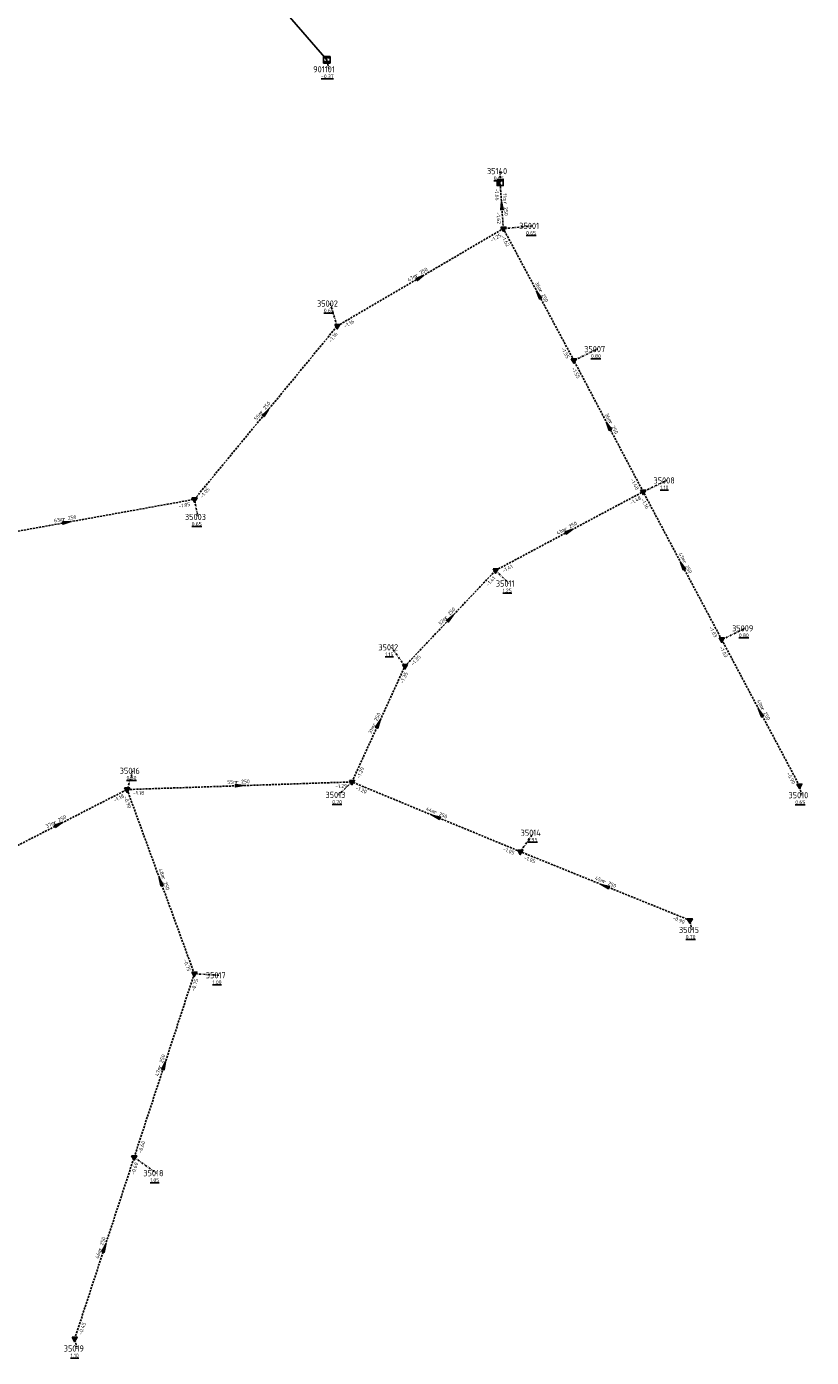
# Model space of a CAD drawing. Extents: x 188323 to 208361, y 565368 to 574910.
# Tile 37 of 256: x 200323 to 200514, y 567126 to 567449. Entities that reach past the tile are written whole.
import ezdxf

# ---------------------------------------------------------------- set-up
doc = ezdxf.new("R2010")
doc.units = 0
doc.linetypes.add('DASHDOT', pattern=[1, 0.5, -0.25, 0, -0.25])
doc.linetypes.add('DASHED', pattern=[0.75, 0.5, -0.25])
doc.layers.get('0').update_dxf_attribs({"linetype": 'CONTINUOUS'})
for name, color, linetype in [('RIO-AFM', 7, 'CONTINUOUS'), ('RIO-BOK', 7, 'CONTINUOUS'), ('RIO-KNP', 7, 'CONTINUOUS'), ('RIO-KNR', 7, 'CONTINUOUS'), ('RIO-LAG', 7, 'CONTINUOUS'), ('RIO-LAG_2B', 7, 'DASHED'), ('RIO-LEN', 7, 'CONTINUOUS'), ('RIO-MVD', 1, 'CONTINUOUS'), ('RIO-VRB', 6, 'DASHDOT'), ('RIO-VRH', 7, 'CONTINUOUS')]:
    doc.layers.add(name, color=color, linetype=linetype)
doc.styles.add('RIO-TXT', font='isocp.shx')

# ---------------------------------------------------------------- blocks, each defined once
blk = doc.blocks.new('L_VHR')
blk.add_lwpolyline([(-0.5, 0), (0.5, 0), (-0.5, 0.15), (-0.5, -0.15), (0.5, 0)])
blk = doc.blocks.new('K_IPD')
blk.add_lwpolyline([(-0.496027, 0.307994), (0.503973, 0.307994), (0.003973, -0.558031)], close=True)
blk.add_solid([(-0.496027, 0.307994), (0.503973, 0.307994), (0.003973, -0.558031)])
at = {"style": 'RIO-TXT', "flags": 1}
blk.add_attdef('KNOOPNAAM', (2, 2), '', height=1, dxfattribs=at)
blk = doc.blocks.new('K_RGM')
blk.add_lwpolyline([(-0.6, 0.6), (-0.6, -0.6), (0.6, -0.6), (0.6, 0.6)], close=True)
blk.add_solid([(-0.6, 0.6), (0, 0.6), (-0.6, -0.6), (0, -0.6)])
at = {"style": 'RIO-TXT', "flags": 1}
blk.add_attdef('KNOOPNAAM', (2, 2), '', height=1, dxfattribs=at)
blk = doc.blocks.new('K_DRL')
for p, q in [((-0.65, 0.65), (-0.65, -0.65)), ((0.65, 0.65), (-0.65, 0.65)), ((-0.65, 0.35), (0.65, 0.35)), ((0.65, -0.65), (0.65, 0.65)), ((0.65, -0.35), (-0.65, -0.35)), ((-0.65, -0.65), (0.65, -0.65))]:
    blk.add_line(p, q)
for points in [[(-0.65, 0.65), (0.65, 0.65), (-0.65, 0.35), (0.65, 0.35)], [(-0.65, -0.35), (0.65, -0.35), (-0.65, -0.65), (0.65, -0.65)]]:
    blk.add_solid(points)
at = {"style": 'RIO-TXT', "flags": 1}
blk.add_attdef('KNOOPNAAM', (2, 2), '', height=1, dxfattribs=at)

msp = doc.modelspace()

# ---------------------------------------------------------------- linework, layer by layer
at = {"layer": 'RIO-LAG'}
msp.add_line((200361.616, 567481.408), (200396.464, 567441.28), dxfattribs=at)
at = {"layer": 'RIO-LAG_2B'}
for p, q in [((200439.44, 567400.192), (200438.656, 567411.392)), ((200399.024, 567376.512), (200439.44, 567400.192)), ((200456.608, 567368.128), (200439.44, 567400.192)), ((200364.256, 567334.336), (200399.024, 567376.512)), ((200473.472, 567336.192), (200456.608, 567368.128)), ((200437.552, 567317.056), (200473.472, 567336.192)), ((200492.592, 567300.224), (200473.472, 567336.192)), ((200302.144, 567323.136), (200364.256, 567334.336)), ((200415.488, 567293.76), (200437.552, 567317.056)), ((200511.504, 567264.704), (200492.592, 567300.224)), ((200402.592, 567265.6), (200415.488, 567293.76)), ((200347.872, 567263.744), (200402.592, 567265.6)), ((200443.568, 567248.64), (200402.592, 567265.6)), ((200314.528, 567246.72), (200347.872, 567263.744)), ((200364.224, 567218.944), (200347.872, 567263.744)), ((200484.832, 567231.936), (200443.568, 567248.64)), ((200349.584, 567174.272), (200364.224, 567218.944)), ((200335.104, 567130.112), (200349.584, 567174.272))]:
    msp.add_line(p, q, dxfattribs=at)
at = {"layer": 'RIO-VRB'}
for p, q in [((200396.46, 567441.27), (200396.9935, 567438.9416)), ((200438.65, 567411.41), (200438.6497, 567414.185)), ((200439.44, 567400.16), (200446.515, 567400.86)), ((200399.02, 567376.5), (200397.2833, 567381.9686)), ((200456.6, 567368.1), (200462.3086, 567370.878)), ((200473.47, 567336.16), (200479.1786, 567338.938)), ((200364.25, 567334.35), (200365.1306, 567330.052)), ((200437.55, 567317.05), (200440.8118, 567313.862)), ((200492.59, 567300.2), (200498.2986, 567302.978)), ((200415.48, 567293.75), (200412.217, 567298.3369)), ((200347.87, 567263.77), (200349.2633, 567268.2994)), ((200402.6, 567265.63), (200399.3394, 567262.441)), ((200511.5, 567264.7), (200512.0335, 567262.3716)), ((200443.57, 567248.65), (200446.8318, 567253.238)), ((200484.84, 567231.92), (200485.3735, 567229.5916)), ((200364.23, 567218.93), (200370.2127, 567218.575)), ((200349.59, 567174.28), (200355.0094, 567170.4319)), ((200335.11, 567130.11), (200335.6435, 567127.7816))]:
    msp.add_line(p, q, dxfattribs=at)

# ---------------------------------------------------------------- block references
at = {"layer": 'RIO-KNP', "xscale": 1.25, "yscale": 1.25, "zscale": 1.25}
for name, p in [('K_DRL', (200396.464, 567441.28)), ('K_RGM', (200438.656, 567411.392)), ('K_IPD', (200439.44, 567400.192)), ('K_IPD', (200399.024, 567376.512)), ('K_IPD', (200456.608, 567368.128)), ('K_IPD', (200473.472, 567336.192)), ('K_IPD', (200364.256, 567334.336)), ('K_IPD', (200437.552, 567317.056)), ('K_IPD', (200492.592, 567300.224)), ('K_IPD', (200415.488, 567293.76)), ('K_IPD', (200402.592, 567265.6)), ('K_IPD', (200511.504, 567264.704)), ('K_IPD', (200347.872, 567263.744)), ('K_IPD', (200443.568, 567248.64)), ('K_IPD', (200484.832, 567231.936)), ('K_IPD', (200364.224, 567218.944)), ('K_IPD', (200349.584, 567174.272)), ('K_IPD', (200335.104, 567130.112))]:
    msp.add_blockref(name, p, dxfattribs=at)
at = {"layer": 'RIO-VRH', "xscale": 2, "yscale": 2, "zscale": 2}
for p, rotation in [((200439.045, 567405.785), 94.0255), ((200419.23, 567388.33), 30.3397), ((200448.02, 567384.13), 118.164), ((200381.635, 567355.425), 50.4753), ((200465.035, 567352.13), 117.8483), ((200333.195, 567328.745), 10.2299), ((200455.51, 567326.605), 28.0108), ((200483.03, 567318.18), 118.0059), ((200426.515, 567305.4), 46.5482), ((200502.045, 567282.45), 118.0494), ((200409.04, 567279.69), 65.3839), ((200375.235, 567264.7), 1.9463), ((200331.2, 567255.24), 27.096), ((200423.085, 567257.14), 157.4907), ((200356.05, 567241.35), 110.0517), ((200464.205, 567240.285), 157.9356), ((200356.91, 567196.605), 71.8393), ((200342.35, 567152.195), 71.8424)]:
    msp.add_blockref('L_VHR', p, dxfattribs=dict(at, rotation=rotation))

# ---------------------------------------------------------------- texts
at = {"layer": 'RIO-AFM', "style": 'RIO-TXT'}
for rotation, p in [(274.0255, (200439.49, 567406.6288)), (30.3397, (200418.2782, 567388.3522)), (298.164, (200448.088, 567385.0857)), (50.4753, (200380.7338, 567355.1182)), (297.8483, (200465.1083, 567353.0853)), (10.2299, (200332.3089, 567329.0931)), (28.0108, (200454.5601, 567326.666)), (298.0059, (200483.102, 567319.136)), (46.5482, (200425.5949, 567305.1558)), (65.3839, (200408.2481, 567279.1617)), (298.0494, (200502.1161, 567283.4061)), (1.9463, (200374.4083, 567265.1722)), (337.4907, (200422.533, 567257.9247)), (27.096, (200330.2511, 567255.3161)), (290.0517, (200356.2557, 567242.2877)), (337.9356, (200463.647, 567241.0654)), (71.8393, (200356.1824, 567195.9908)), (71.8424, (200341.6224, 567151.5807))]:
    msp.add_text('r 250', height=0.9, rotation=rotation, dxfattribs=at).set_placement(p)
at = {"layer": 'RIO-BOK', "style": 'RIO-TXT'}
for s, rotation, p in [('-1.66', 274.0255, (200437.3524, 567409.9148)), ('-1.62', 274.0255, (200437.7608, 567404.1522)), ('-1.25', 30.3397, (200436.6082, 567396.8802)), ('-1.62', 298.164, (200438.8674, 567398.2649)), ('-1.16', 50.4753, (200397.4906, 567372.4459)), ('-1.16', 30.3397, (200400.9353, 567375.9989)), ('-1.55', 298.164, (200453.449, 567371.0637)), ('-1.55', 297.8483, (200456.017, 567366.208)), ('-1.05', 50.4753, (200366.2207, 567334.5389)), ('-1.48', 297.8483, (200470.3353, 567339.1408)), ('-1.05', 10.2299, (200360.4631, 567332.2439)), ('-1.48', 28.0108, (200470.5077, 567332.9982)), ('-1.16', 298.0059, (200472.8922, 567334.2664)), ('-1.41', 28.0108, (200439.4433, 567316.4715)), ('-1.41', 46.5482, (200435.7466, 567313.1103)), ('-1.03', 298.0059, (200489.4498, 567303.1732)), ('-1.03', 298.0494, (200492.0137, 567298.306)), ('-1.35', 46.5482, (200417.459, 567293.8035)), ('-1.35', 65.3839, (200415.0452, 567289.4388)), ('-1.29', 65.3839, (200404.4557, 567266.3196)), ('-1.29', 1.9463, (200398.5491, 567264.0915)), ('-0.90', 298.0494, (200508.3572, 567267.6709)), ('-1.18', 27.096, (200344.8574, 567260.6558)), ('-0.90', 290.0517, (200347.0357, 567261.9746)), ('-1.18', 1.9463, (200349.3165, 567262.4184)), ('-1.20', 337.4907, (200403.3583, 567263.8012)), ('-1.05', 337.4907, (200439.2565, 567248.9499)), ('-1.05', 337.9356, (200444.3424, 567246.8272)), ('-0.90', 337.9356, (200480.5245, 567232.1864)), ('-0.75', 290.0517, (200361.5356, 567222.3109)), ('-0.75', 71.8393, (200364.2826, 567214.5969)), ('-0.60', 71.8393, (200351.3564, 567175.1739)), ('-0.60', 71.8424, (200349.6428, 567169.9468)), ('-0.45', 71.8424, (200336.8764, 567131.004))]:
    msp.add_text(s, height=0.9, rotation=rotation, dxfattribs=at).set_placement(p)
at = {"layer": 'RIO-KNR', "style": 'RIO-TXT'}
for s, p in [('901101', (200393.1685, 567438.1916)), ('35140', (200435.4622, 567413.435)), ('35001', (200443.3275, 567400.11)), ('35002', (200394.0958, 567381.2186)), ('35007', (200459.1211, 567370.128)), ('35008', (200475.9911, 567338.188)), ('35003', (200361.9431, 567329.302)), ('35011', (200437.6243, 567313.112)), ('35009', (200495.1111, 567302.228)), ('35012', (200409.0295, 567297.5869)), ('35016', (200346.0758, 567267.5494)), ('35013', (200396.1519, 567261.691)), ('35010', (200508.846, 567261.6216)), ('35014', (200443.6443, 567252.488)), ('35015', (200482.186, 567228.8416)), ('35017', (200367.0252, 567217.825)), ('35018', (200351.8219, 567169.6819)), ('35019', (200332.456, 567127.0316))]:
    msp.add_text(s, height=1.5, dxfattribs=at).set_placement(p)
at = {"layer": 'RIO-LEN', "style": 'RIO-TXT'}
for s, rotation, p in [('11m', 274.0255, (200439.3374, 567408.7834)), ('47m', 30.3397, (200416.4141, 567387.261)), ('36m', 298.164, (200447.0675, 567386.9895)), ('55m', 50.4753, (200379.3593, 567353.452)), ('36m', 297.8483, (200464.0983, 567354.9946)), ('63m', 10.2299, (200330.1832, 567328.7095)), ('41m', 28.0108, (200452.6532, 567325.6515)), ('41m', 298.0059, (200482.0868, 567321.0425)), ('32m', 46.5482, (200424.1096, 567303.5876)), ('40m', 298.0494, (200501.0994, 567285.3119)), ('31m', 65.3839, (200407.3486, 567277.1979)), ('55m', 1.9463, (200372.2495, 567265.0988)), ('44m', 337.4907, (200420.537, 567258.7504)), ('37m', 27.096, (200328.3282, 567254.3322)), ('48m', 290.0517, (200355.5141, 567244.3164)), ('45m', 337.9356, (200461.6447, 567241.8756)), ('47m', 71.8393, (200355.5094, 567193.9383)), ('46m', 71.8424, (200340.9496, 567149.5282))]:
    msp.add_text(s, height=0.9, rotation=rotation, dxfattribs=at).set_placement(p)
at = {"layer": 'RIO-MVD', "style": 'RIO-TXT'}
for s, p in [('%%U-0.37', (200395.081, 567436.7916)), ('%%U0.65', (200437.1197, 567412.035)), ('%%U0.65', (200444.985, 567398.71)), ('%%U0.65', (200395.7533, 567379.8186)), ('%%U0.80', (200460.7786, 567368.728)), ('%%U1.10', (200477.6486, 567336.788)), ('%%U0.65', (200363.6006, 567327.902)), ('%%U1.25', (200439.2818, 567311.712)), ('%%U0.80', (200496.7686, 567300.828)), ('%%U1.15', (200410.687, 567296.1869)), ('%%U0.80', (200347.7333, 567266.1494)), ('%%U0.70', (200397.8094, 567260.291)), ('%%U0.65', (200510.5035, 567260.2216)), ('%%U0.95', (200445.3018, 567251.088)), ('%%U0.70', (200483.8435, 567227.4416)), ('%%U1.00', (200368.6827, 567216.425)), ('%%U1.05', (200353.4794, 567168.2819)), ('%%U1.10', (200334.1135, 567125.6316))]:
    msp.add_text(s, height=0.9, dxfattribs=at).set_placement(p)

doc.saveas('drawing.dxf')
